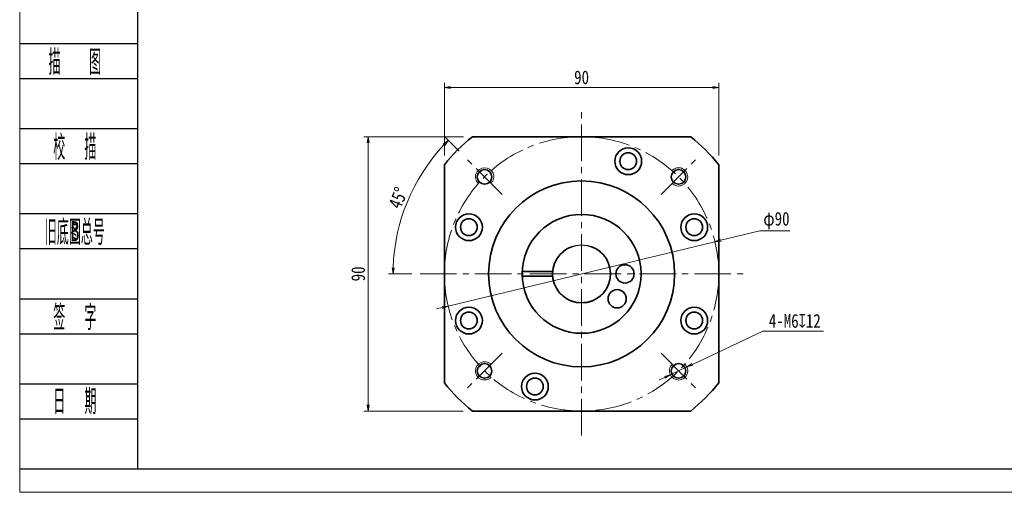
# Model space of a CAD drawing. Header units: millimetres. Extents: x -3 to 668, y 0 to 459.
# Tile 1 of 10: x 0 to 323, y 0 to 155. Entities that reach past the tile are written whole.
import ezdxf
from ezdxf.enums import TextEntityAlignment as Align

# ---------------------------------------------------------------- set-up
doc = ezdxf.new("R2010")
doc.units = ezdxf.units.MM
doc.linetypes.add('点画线', pattern=[18, 12, -2, 2, -2])
doc.layers.add('2细线层', color=4, linetype='Continuous')
doc.layers.add('6文字层', color=3, linetype='Continuous')
for name, color, linetype, lineweight in [('CDRAFT0', 7, 'Continuous', 35), ('EB0', 7, 'Continuous', 35), ('中心线层', 1, '点画线', 18), ('图框_外框线', 7, 'Continuous', 18), ('尺寸线层', 3, 'Continuous', 18), ('粗实线层_1', 7, 'Continuous', 35), ('细实线', 211, 'Continuous', 18)]:
    doc.layers.add(name, color=color, linetype=linetype, lineweight=lineweight)
doc.styles.add('PC_TEXTSTYLE', font='ISOCP.SHX', dxfattribs={"width": 0.707, "bigfont": 'GBCBIG.SHX'})
doc.styles.get("Standard").update_dxf_attribs({"font": 'SimSun.ttf'})
doc.styles.add('宋体', font='SimSun.ttf', dxfattribs={"width": 0.8})
doc.dimstyles.new('A水平标注$0', dxfattribs={"dimtxt": 3.5, "dimasz": 2, "dimexe": 1.5, "dimexo": 3, "dimgap": 1.1, "dimtad": 1, "dimtoh": 1, "dimdec": 4, "dimdsep": 46, "dimtxsty": '宋体', "dimblk": 'OPEN', "dimcen": 3, "dimclrd": 3, "dimclre": 3, "dimclrt": 6, "dimadec": 0, "dimazin": 0, "dimtm": 1e-09, "dimtfac": 1, "dimtdec": 4, "dimtix": 1, "dimtmove": 0, "dimatfit": 3, "dimldrblk": 'OPEN', "dimfxl": 0, "dimlwd": 13, "dimlwe": 13, "dimarcsym": 0})
doc.dimstyles.new('D直径标注φ25', dxfattribs={"dimtxt": 3.5, "dimasz": 2, "dimexe": 1, "dimexo": 3, "dimtad": 1, "dimtoh": 1, "dimdec": 1, "dimdsep": 46, "dimtxsty": '宋体', "dimblk": 'OPEN', "dimcen": 3, "dimclrd": 3, "dimclre": 3, "dimclrt": 130, "dimadec": 0, "dimazin": 0, "dimtm": 1e-09, "dimtfac": 1, "dimtdec": 1, "dimtmove": 0, "dimatfit": 0, "dimldrblk": 'OPEN', "dimfxl": 0, "dimlwd": 13, "dimlwe": 13, "dimarcsym": 0})
doc.dimstyles.new('螺孔(M8-7H)', dxfattribs={"dimtxt": 3.5, "dimasz": 2, "dimexe": 1.25, "dimexo": 3, "dimtad": 1, "dimtoh": 1, "dimdec": 4, "dimdsep": 46, "dimtxsty": '宋体', "dimblk": 'OPEN', "dimcen": 3, "dimclrd": 3, "dimclre": 3, "dimclrt": 2, "dimadec": 0, "dimazin": 0, "dimtm": 1e-09, "dimtfac": 1, "dimtdec": 4, "dimtmove": 0, "dimatfit": 3, "dimldrblk": 'OPEN', "dimfxl": 0, "dimlwd": 9, "dimlwe": 9, "dimarcsym": 0})

# ---------------------------------------------------------------- blocks, each defined once
blk = doc.blocks.new('_Open')
at = {"color": 0, "linetype": 'ByBlock', "lineweight": -2}
for p, q in [((-1, 0.17), (0, 0)), ((-1, -0.17), (0, 0)), ((0, 0), (-1, 0))]:
    blk.add_line(p, q, dxfattribs=at)
blk = doc.blocks.new('*D30')
at = {"layer": 'Defpoints', "color": 0, "transparency": 16777216}
for p in [(148.53, 116.65), (114.35, 26.65), (148.52, 26.65)]:
    blk.add_point(p, dxfattribs=at)
at = {"layer": '尺寸线层', "color": 3, "lineweight": 13, "transparency": 16777216}
for p, q in [((145.53, 116.65), (112.85, 116.65)), ((114.35, 114.65), (114.35, 28.65)), ((145.52, 26.65), (112.85, 26.65))]:
    blk.add_line(p, q, dxfattribs=at)
at = {"layer": '尺寸线层', "color": 3, "lineweight": 13, "transparency": 16777216, "xscale": 2, "yscale": 2, "zscale": 2}
for p, rotation in [((114.35, 116.65), 90), ((114.35, 26.65), 270)]:
    blk.add_blockref('_Open', p, dxfattribs=dict(at, rotation=rotation))
at = {"layer": '尺寸线层', "color": 6, "transparency": 16777216, "insert": (111.05, 71.65), "char_height": 4.5, "attachment_point": 5, "rotation": 90, "style": '宋体', "bg_fill": 3, "box_fill_scale": 1.1, "bg_fill_color": 257, "bg_fill_transparency": 0}
blk.add_mtext('90', dxfattribs=at)
blk = doc.blocks.new('*D31')
at = {"layer": 'Defpoints', "color": 0, "transparency": 16777216}
for p in [(146.25, 109.72), (158.26, 97.72), (131.69, 71.65), (236.14, 71.65)]:
    blk.add_point(p, dxfattribs=at)
at = {"layer": '尺寸线层', "color": 3, "lineweight": 13, "transparency": 16777216}
for p, q in [((144.13, 111.85), (139.52, 116.45)), ((128.69, 71.65), (120.96, 71.65))]:
    blk.add_line(p, q, dxfattribs=at)
blk.add_arc((184.32, 71.65), 61.86, 136.8526, 178.1474, dxfattribs=at)
at = {"layer": '尺寸线层', "color": 3, "lineweight": 13, "transparency": 16777216, "xscale": 2, "yscale": 2, "zscale": 2}
for p, rotation in [((140.58, 115.39), 45.92632355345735), ((122.46, 71.65), 269.0736764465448)]:
    blk.add_blockref('_Open', p, dxfattribs=dict(at, rotation=rotation))
at = {"layer": '尺寸线层', "color": 6, "transparency": 16777216, "insert": (124.15, 96.58), "char_height": 4.5, "attachment_point": 5, "rotation": 67.5, "style": '宋体', "bg_fill": 3, "box_fill_scale": 1.1, "bg_fill_color": 257, "bg_fill_transparency": 0}
blk.add_mtext('45%%d', dxfattribs=at)
at = {"layer": 'Defpoints', "color": 0, "transparency": 16777216}
blk.add_point((127.17, 95.33), dxfattribs=at)
blk = doc.blocks.new('*D32')
at = {"layer": 'Defpoints', "color": 0, "transparency": 16777216}
for p in [(228.07, 82.2), (140.57, 61.11)]:
    blk.add_point(p, dxfattribs=at)
at = {"layer": '尺寸线层', "color": 3, "lineweight": 13, "transparency": 16777216}
for p, q in [((242.84, 85.77), (230.01, 82.67)), ((252.63, 85.77), (242.84, 85.77)), ((140.57, 61.11), (228.07, 82.2)), ((138.63, 60.64), (136.68, 60.17))]:
    blk.add_line(p, q, dxfattribs=at)
at = {"layer": '尺寸线层', "color": 3, "lineweight": 13, "transparency": 16777216, "xscale": 2, "yscale": 2, "zscale": 2}
for p, rotation in [((228.07, 82.2), 193.5569583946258), ((140.57, 61.11), 13.55695839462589)]:
    blk.add_blockref('_Open', p, dxfattribs=dict(at, rotation=rotation))
at = {"layer": '尺寸线层', "color": 130, "transparency": 16777216, "insert": (248.24, 89.12), "char_height": 4.5, "attachment_point": 5, "style": '宋体', "bg_fill": 3, "box_fill_scale": 1.1, "bg_fill_color": 257, "bg_fill_transparency": 0}
blk.add_mtext('φ90', dxfattribs=at)
blk = doc.blocks.new('*D37')
at = {"layer": 'Defpoints', "color": 0, "transparency": 16777216}
for p in [(229.32, 132.78), (139.32, 107.45), (229.32, 107.45)]:
    blk.add_point(p, dxfattribs=at)
at = {"layer": '尺寸线层', "color": 3, "lineweight": 13, "transparency": 16777216}
for p, q in [((139.32, 110.45), (139.32, 134.28)), ((141.32, 132.78), (227.32, 132.78)), ((229.32, 110.45), (229.32, 134.28))]:
    blk.add_line(p, q, dxfattribs=at)
at = {"layer": '尺寸线层', "color": 3, "lineweight": 13, "transparency": 16777216, "xscale": 2, "yscale": 2, "zscale": 2, "rotation": 180}
blk.add_blockref('_Open', (139.32, 132.78), dxfattribs=at)
at = {"layer": '尺寸线层', "color": 3, "lineweight": 13, "transparency": 16777216, "xscale": 2, "yscale": 2, "zscale": 2}
blk.add_blockref('_Open', (229.32, 132.78), dxfattribs=at)
at = {"layer": '尺寸线层', "color": 6, "transparency": 16777216, "insert": (184.32, 136.08), "char_height": 4.5, "attachment_point": 5, "style": '宋体', "bg_fill": 3, "box_fill_scale": 1.1, "bg_fill_color": 257, "bg_fill_transparency": 0}
blk.add_mtext('90', dxfattribs=at)
blk = doc.blocks.new('*D38')
at = {"color": 3, "lineweight": 9, "transparency": 16777216}
for p, q in [((243.83, 52.91), (220.66, 41.97)), ((263.68, 52.91), (243.83, 52.91)), ((213.43, 38.55), (218.85, 41.12)), ((211.62, 37.7), (209.81, 36.85))]:
    blk.add_line(p, q, dxfattribs=at)
at = {"layer": 'Defpoints', "color": 0, "transparency": 16777216}
for p in [(218.85, 41.12), (213.43, 38.55)]:
    blk.add_point(p, dxfattribs=at)
at = {"color": 3, "lineweight": 9, "transparency": 16777216, "xscale": 2, "yscale": 2, "zscale": 2}
for p, rotation in [((218.85, 41.12), 205.2748692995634), ((213.43, 38.55), 25.27486929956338)]:
    blk.add_blockref('_Open', p, dxfattribs=dict(at, rotation=rotation))
at = {"color": 2, "transparency": 16777216, "insert": (254.26, 56.2), "char_height": 4.5, "attachment_point": 5, "style": '宋体', "bg_fill": 3, "box_fill_scale": 1.1, "bg_fill_color": 257, "bg_fill_transparency": 0}
blk.add_mtext('4-M6{\\famgdt|b0|i0|c0|p0;x}{12}', dxfattribs=at)

msp = doc.modelspace()

# ---------------------------------------------------------------- linework, layer by layer
msp.add_circle((184.31942, 71.65428), 9.5)
at = {"layer": '2细线层'}
for p, q in [((0.18127, 147.20501), (38.59974, 147.20501)), ((0.18127, 135.718), (38.59974, 135.718)), ((0.18127, 119.308), (38.59974, 119.308)), ((0.18127, 107.82099), (38.59974, 107.82099)), ((0.18127, 91.41098), (38.59974, 91.41098)), ((0.18127, 79.92398), (38.59974, 79.92398)), ((0.18127, 63.51397), (38.59974, 63.51397)), ((0.18127, 52.02697), (38.59974, 52.02697)), ((0.18127, 35.61696), (38.59974, 35.61696)), ((0.18127, 24.12995), (38.59974, 24.12995)), ((0.18127, 7.71995), (38.59974, 7.71995))]:
    msp.add_line(p, q, dxfattribs=at)
at = {"layer": 'CDRAFT0'}
for centre in [(199.62676, 108.60946), (147.36424, 86.96162), (221.2746, 86.96162), (147.36424, 56.34694), (221.2746, 56.34694), (169.01208, 34.6991)]:
    msp.add_circle(centre, 4.4, dxfattribs=at)
for start, end in [(128.4998296, 141.5000496), (38.4998296, 51.5000496), (218.4998296, 231.5000496), (308.4998296, 321.5000496)]:
    msp.add_arc((184.31942, 71.65428), 57.5, start, end, dxfattribs=at)
at = {"layer": 'EB0'}
for p, q in [((164.83385, 72.40428), (174.84907, 72.40428)), ((164.83385, 70.90428), (174.84907, 70.90428))]:
    msp.add_line(p, q, dxfattribs=at)
for centre, radius in [((184.31942, 71.65428), 19.5), ((198.56942, 71.65428), 3), ((195.99234, 63.48081), 3)]:
    msp.add_circle(centre, radius, dxfattribs=at)
msp.add_arc((184.31942, 71.65428), 9.5, 108.4103907, 71.5915198, dxfattribs=at)
at = {"layer": '中心线层'}
for p, q in [((158.25658, 97.71712), (146.24963, 109.72407)), ((210.38226, 45.59144), (222.38922, 33.58448))]:
    msp.add_line(p, q, dxfattribs=at)
at = {"layer": '粗实线层_1'}
for points in [[(148.52502, 116.65428), (220.11397, 116.65428)], [(139.31942, 35.85988), (139.31942, 107.44883)], [(229.31942, 107.44868), (229.31942, 35.85973)], [(220.11382, 26.65428), (148.52487, 26.65428)]]:
    msp.add_lwpolyline(points, dxfattribs=at)
for centre, radius in [((199.62676, 108.60946), 2.75), ((152.49962, 103.47408), 2.4), ((184.31942, 71.65428), 30.5), ((147.36424, 86.96162), 2.75), ((221.2746, 86.96162), 2.75), ((147.36424, 56.34694), 2.75), ((221.2746, 56.34694), 2.75), ((216.13923, 39.83447), 2.4), ((169.01208, 34.6991), 2.75)]:
    msp.add_circle(centre, radius, dxfattribs=at)
at = {"layer": '细实线'}
for centre, start, end in [((152.49962, 103.47408), 315, 226.9102132), ((216.13923, 39.83447), 135, 46.9102132)]:
    msp.add_arc(centre, 3, start, end, dxfattribs=at)

# ---------------------------------------------------------------- texts
at = {"layer": '6文字层', "color": 3, "style": 'PC_TEXTSTYLE'}
for s, width, p in [('描   图', 0.6667, (18.08723, 141.46151)), ('校  描', 0.667, (18.08723, 113.56449)), ('旧底图总号', 0.667, (18.08723, 85.66748)), ('签  字', 0.667, (18.08723, 57.77047)), ('日  期', 0.667, (18.09746, 30.03724))]:
    msp.add_text(s, height=8.205004, dxfattribs=dict(at, width=width)).set_placement(p, align=Align.MIDDLE)
at = {"layer": '6文字层', "width": 0.707}
msp.add_text('B', height=6.564, dxfattribs=at).set_placement((18.08723, 85.66748), align=Align.MIDDLE)

# ---------------------------------------------------------------- next in the draw order: dimensions: what is measured, and where the dimension line sits
at = {"layer": '尺寸线层'}
dim = msp.add_linear_dim(base=(114.34698, 26.65428), p1=(148.52502, 116.65428), p2=(148.52487, 26.65428), angle=270, dimstyle='A水平标注$0', override={"dimtxt": 4.5, "dimdec": 1, "dimpost": '<>', "dimblk": 'Open', "dimtvp": 0.1, "dimtfill": 1, "dimtfillclr": 256}, dxfattribs=at)
dim.commit()
dim.dimension.update_dxf_attribs({"geometry": '*D30', "text_midpoint": (111.04726, 71.65428)})

# ---------------------------------------------------------------- next in the draw order: linework, layer by layer
at = {"layer": '中心线层'}
msp.add_line((158.25658, 45.59144), (146.24963, 33.58448), dxfattribs=at)
at = {"layer": '粗实线层_1'}
msp.add_circle((152.49962, 39.83447), 2.4, dxfattribs=at)
at = {"layer": '细实线'}
msp.add_arc((152.49962, 39.83447), 3, 45, 316.9102132, dxfattribs=at)

# ---------------------------------------------------------------- next in the draw order: dimensions: what is measured, and where the dimension line sits
at = {"layer": '尺寸线层'}
dim = msp.add_angular_dim_2l(base=(127.17232, 95.32538), line1=((158.25658, 97.71712), (146.24963, 109.72407)), line2=((131.68594, 71.65428), (236.14169, 71.65428)), dimstyle='A水平标注$0', override={"dimtxt": 4.5, "dimdec": 1, "dimpost": '<>', "dimblk": 'Open', "dimtvp": 0.1, "dimtfill": 1, "dimtfillclr": 256}, dxfattribs=at)
dim.commit()
dim.dimension.update_dxf_attribs({"geometry": '*D31', "text_midpoint": (124.147, 96.57851)})

# ---------------------------------------------------------------- next in the draw order: linework, layer by layer
at = {"layer": '中心线层'}
for p, q in [((184.31942, 18.65428), (184.31942, 124.65428)), ((210.38226, 97.71712), (222.38922, 109.72407)), ((131.31942, 71.65428), (237.31942, 71.65428))]:
    msp.add_line(p, q, dxfattribs=at)
msp.add_circle((184.31942, 71.65428), 45, dxfattribs=at)
at = {"layer": '粗实线层_1'}
msp.add_circle((216.13923, 103.47408), 2.4, dxfattribs=at)
at = {"layer": '细实线'}
msp.add_arc((216.13923, 103.47408), 3, 225, 136.9102132, dxfattribs=at)

# ---------------------------------------------------------------- next in the draw order: dimensions: what is measured, and where the dimension line sits
at = {"layer": '尺寸线层'}
dim = msp.add_diameter_dim_2p(p1=(140.57324, 61.10574), p2=(228.0656, 82.20281), dimstyle='D直径标注φ25', override={"dimtxt": 4.5, "dimgap": 1, "dimpost": 'φ<>'}, dxfattribs=at)
dim.commit()
dim.dimension.update_dxf_attribs({"geometry": '*D32', "text_midpoint": (242.84281, 85.76605), "dimtype": 163})

# ---------------------------------------------------------------- next in the draw order: linework, layer by layer
at = {"layer": '图框_外框线', "color": 3}
msp.add_lwpolyline([(0, 0), (648.47555, 0), (648.47555, 458.56485), (0, 458.56485)], close=True, dxfattribs=at)
at = {"layer": '图框_外框线', "color": 3, "lineweight": 25}
msp.add_lwpolyline([(38.59974, 7.71995), (640.75561, 7.71995), (640.75561, 450.84491), (38.59974, 450.84491)], close=True, dxfattribs=at)

# ---------------------------------------------------------------- next in the draw order: dimensions: what is measured, and where the dimension line sits
dim = msp.add_diameter_dim_2p(p1=(213.42642, 38.55359), p2=(218.85204, 41.11536), text='4-M<>{\\famgdt|b0|i0|c0|p0;x}{12}', dimstyle='螺孔(M8-7H)', override={"dimtxt": 4.5, "dimgap": 1, "dimtad": 1, "dimtih": 0, "dimtoh": 1, "dimdec": 4, "dimlfac": 1, "dimpost": '<>', "dimcen": 0, "dimse1": 0, "dimse2": 0, "dimsd1": 0, "dimsd2": 0, "dimtix": 0, "dimtofl": 1, "dimatfit": 3, "dimtvp": 0.1})
dim.commit()
dim.dimension.update_dxf_attribs({"geometry": '*D38', "text_midpoint": (254.25598, 52.90768), "dimtype": 163})
at = {"layer": '尺寸线层'}
dim = msp.add_linear_dim(base=(229.31942, 132.78081), p1=(139.31942, 107.44883), p2=(229.31942, 107.44868), dimstyle='A水平标注$0', override={"dimtxt": 4.5, "dimdec": 1, "dimpost": '<>', "dimblk": 'Open', "dimtvp": 0.1, "dimtfill": 1, "dimtfillclr": 256}, dxfattribs=at)
dim.commit()
dim.dimension.update_dxf_attribs({"geometry": '*D37', "text_midpoint": (184.31942, 136.08053)})

doc.saveas('drawing.dxf')
